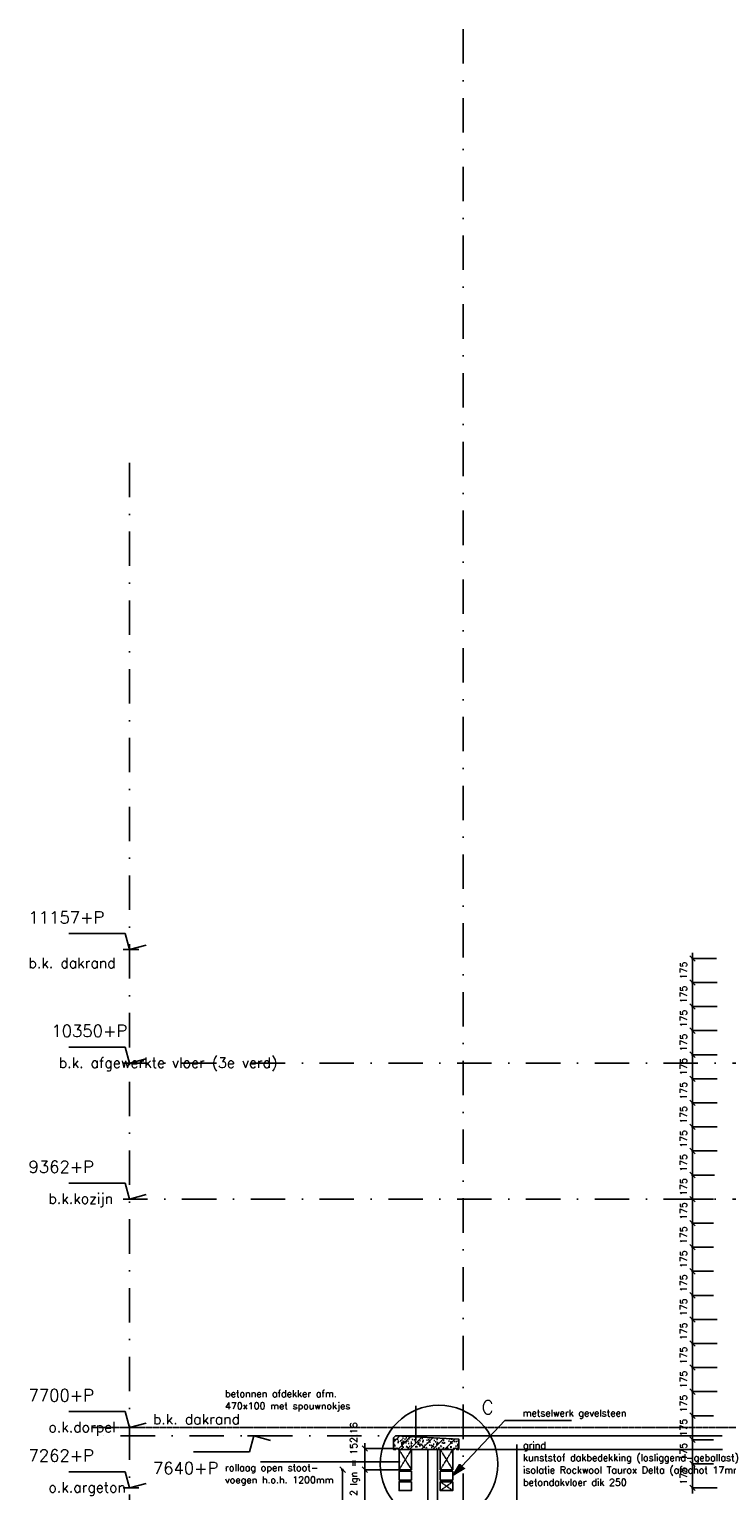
# Model space of a CAD drawing. Extents: x 0 to 297174, y -27731 to 163980.
# Tile 89 of 152: x 149586 to 154656, y 152586 to 163214. Entities that reach past the tile are written whole.
import ezdxf

# ---------------------------------------------------------------- set-up
doc = ezdxf.new("R2010")
doc.units = 0
doc.header["$LTSCALE"] = 5
doc.header["$MEASUREMENT"] = 0
doc.header["$PDMODE"] = 3
doc.header["$PDSIZE"] = 0.1
for name, pattern in [('DASHDOT', [1, 0.5, -0.25, 0, -0.25]), ('DD1', [2.66667, 1.66667, -0.5, 0, -0.5]), ('HIDDEN', [0.375, 0.25, -0.125]), ('HIDDEN2', [0.1875, 0.125, -0.0625])]:
    doc.linetypes.add(name, pattern=pattern)
doc.layers.get('0').update_dxf_attribs({"linetype": 'CONTINUOUS'})
doc.layers.get('DEFPOINTS').update_dxf_attribs({"linetype": 'CONTINUOUS'})
for name, color, linetype in [('_DETAILNUMMERS', 4, 'CONTINUOUS'), ('_DETAILNUMMERSTEKST', 4, 'CONTINUOUS'), ('A--A26--_F--3-', 9, 'CONTINUOUS'), ('A--L21D1_BUITENWAND', 1, 'CONTINUOUS'), ('A--L21D4_BUITENWAND', 4, 'CONTINUOUS'), ('A--L21DC1_BUITENWAND', 1, 'HIDDEN'), ('A--L26--_F--3-', 7, 'CONTINUOUS'), ('A--L28DC1_KONSTRUKTIES', 1, 'HIDDEN2'), ('A--M$1A-_F123-', 1, 'CONTINUOUS'), ('A--M01A1_MAATVOERING', 1, 'CONTINUOUS'), ('A--M01B1_HOOGTE_MAATV', 1, 'CONTINUOUS'), ('A--T$1A-_F123_20', 1, 'CONTINUOUS'), ('A--T01A-25_TEKST', 2, 'CONTINUOUS'), ('A--T01B2_HOOGTE_MAATV', 2, 'CONTINUOUS'), ('A--T01B3_HOOGTE_MAATV', 3, 'CONTINUOUS'), ('STRAMIEN', 8, 'DD1')]:
    doc.layers.add(name, color=color, linetype=linetype)
doc.styles.add('HIEMSTRA', font='romans.shx')
doc.styles.add('HOOGTEXT', font='ROMANS.shx', dxfattribs={"height": 2.5})
doc.dimstyles.get("Standard").update_dxf_attribs({"dimscale": 50, "dimtxt": 2.5, "dimasz": 2, "dimexe": 0.3, "dimexo": 0.3, "dimgap": 2, "dimtad": 1, "dimdec": 0, "dimzin": 0, "dimdsep": 46, "dimtxsty": 'HIEMSTRA', "dimblk1": 'OBLIQUE', "dimblk2": 'OBLIQUE', "dimsah": 1, "dimcen": 0.09, "dimdle": 0.3, "dimclrd": 1, "dimclre": 1, "dimclrt": 2, "dimadec": 0, "dimazin": 0, "dimtfac": 1, "dimtdec": 4, "dimtix": 1, "dimtmove": 2, "dimatfit": 3, "dimldrblk": 'OBLIQUE', "dimfxl": 0, "dimtvp": 625, "dimtolj": 1, "dimtzin": 0, "dimarcsym": 0})

# ---------------------------------------------------------------- blocks, each defined once
blk = doc.blocks.new('HOOGTEP')
at = {"layer": 'A--M01A1_MAATVOERING'}
for p, q in [((0, 0), (0.62, 2.33)), ((0.62, 2.33), (8.79, 2.33)), ((-2.41, 0.65), (0, 0))]:
    blk.add_line(p, q, dxfattribs=at)
at = {"layer": 'A--M01B1_HOOGTE_MAATV'}
blk.add_line((-1.38, 0), (0.91, 0), dxfattribs=at)
at = {"layer": 'A--T01B2_HOOGTE_MAATV', "style": 'HOOGTEXT', "flags": 4}
blk.add_attdef('TEKST', (1.84, -0.67), '', height=1.5, dxfattribs=at)
at = {"layer": 'A--T01B3_HOOGTE_MAATV', "style": 'HOOGTEXT', "flags": 4}
blk.add_attdef('HOOGTE', (1.67, 3.82), '', height=1.75, dxfattribs=at)
blk = doc.blocks.new('BETONAFDEKKER')
at = {"layer": 'A--A26--_F--3-'}
h = blk.add_hatch(dxfattribs=at)
h.set_pattern_fill('ALFABET', color=9, scale=10, style=0, pattern_type=2)
h.set_pattern_definition([(45, (-109882.7, -99503.284), (-42.426407, 42.426407), []), (50, (-109882.7, -99503.284), (71.726018, -6.275213), [7.5, -82.5]), (355, (-109882.7, -99503.284), (-13.875133, 75.219213), [6, -66]), (100.4514, (-109876.72, -99503.81), (57.850938, 68.943954), [6.37402, -70.11421]), (46.1842, (-109882.7, -99483.28), (106.724105, -16.5519), [11.25, -123.75]), (96.6356, (-109873.8, -99484.66), (93.46627, 97.41179), [9.56103, -105.1713]), (351.1842, (-109882.7, -99483.28), (93.466195, 97.41186), [9, -99]), (21, (-109872.7, -99488.284), (59.690705, -40.26189), [7.5, -82.5]), (326, (-109872.7, -99488.284), (24.331533, 72.515005), [6, -66]), (71.4514, (-109867.724, -99491.64), (84.022263, 32.25305), [6.37402, -70.11421]), (37.5, (-109882.698, -99503.284), (1.2159855, 33.2893854), [0, -65.2, 0, -67, 0, -66.25]), (7.5, (-109882.698, -99503.284), (26.306954, 39.441171), [0, -38.2, 0, -63.7, 0, -25.25]), (327.5, (-109904.998, -99503.284), (53.3822436, -2.255487), [0, -25, 0, -78, 0, -103.5]), (317.5, (-109915, -99503.284), (58.318617, 10.010498), [0, -32.5, 0, -51.8, 0, -73.5]), (317.5, (-109915, -99503.284), (58.318617, 10.010498), [0, -32.5, 0, -51.8, 0, -73.5])])
edge = h.paths.add_edge_path()
edge.add_line((430, 205), (430, 280))
edge.add_line((430, 280), (-30, 305))
edge.add_line((-30, 305), (-45, 290))
edge.add_line((-45, 290), (-45, 205))
edge.add_line((-45, 205), (-30, 205))
edge.add_arc((-20, 205), 10, 0, 180, ccw=False)
edge.add_line((-10, 205), (395, 205))
edge.add_arc((405, 205), 10, 0, 180, ccw=False)
edge.add_line((415, 205), (430, 205))
at = {"layer": 'A--L26--_F--3-', "color": 4, "linetype": 'Continuous'}
blk.add_lwpolyline([(430, 205), (430, 280), (-30, 305), (-45, 290), (-45, 205), (-30, 205, -1), (-10, 205), (395, 205, -1), (415, 205)], format="xyb", close=True, dxfattribs=at)
blk = doc.blocks.new('_OBLIQUE')
at = {"color": 0, "linetype": 'ByBlock'}
blk.add_line((-0.5, -0.5), (0.5, 0.5), dxfattribs=at)
blk = doc.blocks.new('*D889')
at = {"layer": 'A--M$1A-_F123-', "color": 1, "lineweight": -2, "ltscale": 10}
for p, q in [((154561, 152782), (154401, 152782)), ((154407, 152782), (154407, 152822)), ((154407, 152607), (154407, 152782)), ((154586, 152607), (154401, 152607)), ((154407, 152607), (154407, 152567))]:
    blk.add_line(p, q, dxfattribs=at)
at = {"layer": 'DEFPOINTS', "color": 0, "ltscale": 10}
for p in [(154407, 152782), (154567, 152782), (154592, 152607)]:
    blk.add_point(p, dxfattribs=at)
at = {"layer": 'A--M$1A-_F123-', "color": 1, "lineweight": -2, "ltscale": 10, "xscale": 40, "yscale": 40, "zscale": 40}
for p, rotation in [((154407, 152782), 270), ((154407, 152607), 90)]:
    blk.add_blockref('_OBLIQUE', p, dxfattribs=dict(at, rotation=rotation))
at = {"layer": 'A--M$1A-_F123-', "color": 2, "ltscale": 10, "insert": (154342, 152695), "char_height": 50, "attachment_point": 5, "rotation": 90, "style": 'HIEMSTRA'}
blk.add_mtext('\\A1;175', dxfattribs=at)
blk = doc.blocks.new('*D890')
at = {"layer": 'A--M$1A-_F123-', "color": 1, "lineweight": -2, "ltscale": 10}
for p, q in [((154561, 152957), (154401, 152957)), ((154407, 152957), (154407, 152997)), ((154407, 152782), (154407, 152957)), ((154561, 152782), (154401, 152782)), ((154407, 152782), (154407, 152742))]:
    blk.add_line(p, q, dxfattribs=at)
at = {"layer": 'DEFPOINTS', "color": 0, "ltscale": 10}
for p in [(154407, 152957), (154567, 152957), (154567, 152782)]:
    blk.add_point(p, dxfattribs=at)
at = {"layer": 'A--M$1A-_F123-', "color": 1, "lineweight": -2, "ltscale": 10, "xscale": 40, "yscale": 40, "zscale": 40}
for p, rotation in [((154407, 152957), 270), ((154407, 152782), 90)]:
    blk.add_blockref('_OBLIQUE', p, dxfattribs=dict(at, rotation=rotation))
at = {"layer": 'A--M$1A-_F123-', "color": 2, "ltscale": 10, "insert": (154342, 152870), "char_height": 50, "attachment_point": 5, "rotation": 90, "style": 'HIEMSTRA'}
blk.add_mtext('\\A1;175', dxfattribs=at)
blk = doc.blocks.new('*D891')
at = {"layer": 'A--M$1A-_F123-', "color": 1, "lineweight": -2, "ltscale": 10}
for p, q in [((154586, 153307), (154401, 153307)), ((154407, 153307), (154407, 153347)), ((154407, 153132), (154407, 153307)), ((154561, 153132), (154401, 153132)), ((154407, 153132), (154407, 153092))]:
    blk.add_line(p, q, dxfattribs=at)
at = {"layer": 'DEFPOINTS', "color": 0, "ltscale": 10}
for p in [(154407, 153307), (154592, 153307), (154567, 153132)]:
    blk.add_point(p, dxfattribs=at)
at = {"layer": 'A--M$1A-_F123-', "color": 1, "lineweight": -2, "ltscale": 10, "xscale": 40, "yscale": 40, "zscale": 40}
for p, rotation in [((154407, 153307), 270), ((154407, 153132), 90)]:
    blk.add_blockref('_OBLIQUE', p, dxfattribs=dict(at, rotation=rotation))
at = {"layer": 'A--M$1A-_F123-', "color": 2, "ltscale": 10, "insert": (154342, 153220), "char_height": 50, "attachment_point": 5, "rotation": 90, "style": 'HIEMSTRA'}
blk.add_mtext('\\A1;175', dxfattribs=at)
blk = doc.blocks.new('*D892')
at = {"layer": 'A--M$1A-_F123-', "color": 1, "lineweight": -2, "ltscale": 10}
for p, q in [((154586, 153482), (154401, 153482)), ((154407, 153482), (154407, 153522)), ((154407, 153307), (154407, 153482)), ((154586, 153307), (154401, 153307)), ((154407, 153307), (154407, 153267))]:
    blk.add_line(p, q, dxfattribs=at)
at = {"layer": 'DEFPOINTS', "color": 0, "ltscale": 10}
for p in [(154407, 153482), (154592, 153482), (154592, 153307)]:
    blk.add_point(p, dxfattribs=at)
at = {"layer": 'A--M$1A-_F123-', "color": 1, "lineweight": -2, "ltscale": 10, "xscale": 40, "yscale": 40, "zscale": 40}
for p, rotation in [((154407, 153482), 270), ((154407, 153307), 90)]:
    blk.add_blockref('_OBLIQUE', p, dxfattribs=dict(at, rotation=rotation))
at = {"layer": 'A--M$1A-_F123-', "color": 2, "ltscale": 10, "insert": (154342, 153395), "char_height": 50, "attachment_point": 5, "rotation": 90, "style": 'HIEMSTRA'}
blk.add_mtext('\\A1;175', dxfattribs=at)
blk = doc.blocks.new('*D893')
at = {"layer": 'A--M$1A-_F123-', "color": 1, "lineweight": -2, "ltscale": 10}
for p, q in [((154407, 153657), (154407, 153697)), ((154586, 153657), (154401, 153657)), ((154407, 153482), (154407, 153657)), ((154586, 153482), (154401, 153482)), ((154407, 153482), (154407, 153442))]:
    blk.add_line(p, q, dxfattribs=at)
at = {"layer": 'DEFPOINTS', "color": 0, "ltscale": 10}
for p in [(154407, 153657), (154592, 153657), (154592, 153482)]:
    blk.add_point(p, dxfattribs=at)
at = {"layer": 'A--M$1A-_F123-', "color": 1, "lineweight": -2, "ltscale": 10, "xscale": 40, "yscale": 40, "zscale": 40}
for p, rotation in [((154407, 153657), 270), ((154407, 153482), 90)]:
    blk.add_blockref('_OBLIQUE', p, dxfattribs=dict(at, rotation=rotation))
at = {"layer": 'A--M$1A-_F123-', "color": 2, "ltscale": 10, "insert": (154342, 153570), "char_height": 50, "attachment_point": 5, "rotation": 90, "style": 'HIEMSTRA'}
blk.add_mtext('\\A1;175', dxfattribs=at)
blk = doc.blocks.new('*D894')
at = {"layer": 'A--M$1A-_F123-', "color": 1, "lineweight": -2, "ltscale": 10}
for p, q in [((154586, 153832), (154401, 153832)), ((154407, 153832), (154407, 153872)), ((154407, 153657), (154407, 153832)), ((154586, 153657), (154401, 153657)), ((154407, 153657), (154407, 153617))]:
    blk.add_line(p, q, dxfattribs=at)
at = {"layer": 'DEFPOINTS', "color": 0, "ltscale": 10}
for p in [(154407, 153832), (154592, 153832), (154592, 153657)]:
    blk.add_point(p, dxfattribs=at)
at = {"layer": 'A--M$1A-_F123-', "color": 1, "lineweight": -2, "ltscale": 10, "xscale": 40, "yscale": 40, "zscale": 40}
for p, rotation in [((154407, 153832), 270), ((154407, 153657), 90)]:
    blk.add_blockref('_OBLIQUE', p, dxfattribs=dict(at, rotation=rotation))
at = {"layer": 'A--M$1A-_F123-', "color": 2, "ltscale": 10, "insert": (154342, 153745), "char_height": 50, "attachment_point": 5, "rotation": 90, "style": 'HIEMSTRA'}
blk.add_mtext('\\A1;175', dxfattribs=at)
blk = doc.blocks.new('*D895')
at = {"layer": 'A--M$1A-_F123-', "color": 1, "lineweight": -2, "ltscale": 10}
for p, q in [((154561, 154007), (154401, 154007)), ((154407, 154007), (154407, 154047)), ((154407, 153832), (154407, 154007)), ((154561, 153832), (154401, 153832)), ((154407, 153832), (154407, 153792))]:
    blk.add_line(p, q, dxfattribs=at)
at = {"layer": 'DEFPOINTS', "color": 0, "ltscale": 10}
for p in [(154407, 154007), (154567, 154007), (154567, 153832)]:
    blk.add_point(p, dxfattribs=at)
at = {"layer": 'A--M$1A-_F123-', "color": 1, "lineweight": -2, "ltscale": 10, "xscale": 40, "yscale": 40, "zscale": 40}
for p, rotation in [((154407, 154007), 270), ((154407, 153832), 90)]:
    blk.add_blockref('_OBLIQUE', p, dxfattribs=dict(at, rotation=rotation))
at = {"layer": 'A--M$1A-_F123-', "color": 2, "ltscale": 10, "insert": (154342, 153920), "char_height": 50, "attachment_point": 5, "rotation": 90, "style": 'HIEMSTRA'}
blk.add_mtext('\\A1;175', dxfattribs=at)
blk = doc.blocks.new('*D896')
at = {"layer": 'A--M$1A-_F123-', "color": 1, "lineweight": -2, "ltscale": 10}
for p, q in [((154407, 154182), (154407, 154222)), ((154561, 154182), (154401, 154182)), ((154407, 154007), (154407, 154182)), ((154561, 154007), (154401, 154007)), ((154407, 154007), (154407, 153967))]:
    blk.add_line(p, q, dxfattribs=at)
at = {"layer": 'DEFPOINTS', "color": 0, "ltscale": 10}
for p in [(154407, 154182), (154567, 154182), (154567, 154007)]:
    blk.add_point(p, dxfattribs=at)
at = {"layer": 'A--M$1A-_F123-', "color": 1, "lineweight": -2, "ltscale": 10, "xscale": 40, "yscale": 40, "zscale": 40}
for p, rotation in [((154407, 154182), 270), ((154407, 154007), 90)]:
    blk.add_blockref('_OBLIQUE', p, dxfattribs=dict(at, rotation=rotation))
at = {"layer": 'A--M$1A-_F123-', "color": 2, "ltscale": 10, "insert": (154342, 154095), "char_height": 50, "attachment_point": 5, "rotation": 90, "style": 'HIEMSTRA'}
blk.add_mtext('\\A1;175', dxfattribs=at)
blk = doc.blocks.new('*D897')
at = {"layer": 'A--M$1A-_F123-', "color": 1, "lineweight": -2, "ltscale": 10}
for p, q in [((154561, 154357), (154401, 154357)), ((154407, 154357), (154407, 154397)), ((154407, 154182), (154407, 154357)), ((154507, 154182), (154401, 154182)), ((154407, 154182), (154407, 154142))]:
    blk.add_line(p, q, dxfattribs=at)
at = {"layer": 'DEFPOINTS', "color": 0, "ltscale": 10}
for p in [(154407, 154357), (154567, 154357), (154513, 154182)]:
    blk.add_point(p, dxfattribs=at)
at = {"layer": 'A--M$1A-_F123-', "color": 1, "lineweight": -2, "ltscale": 10, "xscale": 40, "yscale": 40, "zscale": 40}
for p, rotation in [((154407, 154357), 270), ((154407, 154182), 90)]:
    blk.add_blockref('_OBLIQUE', p, dxfattribs=dict(at, rotation=rotation))
at = {"layer": 'A--M$1A-_F123-', "color": 2, "ltscale": 10, "insert": (154342, 154270), "char_height": 50, "attachment_point": 5, "rotation": 90, "style": 'HIEMSTRA'}
blk.add_mtext('\\A1;175', dxfattribs=at)
blk = doc.blocks.new('*D898')
at = {"layer": 'A--M$1A-_F123-', "color": 1, "lineweight": -2, "ltscale": 10}
for p, q in [((154407, 154532), (154407, 154572)), ((154561, 154532), (154401, 154532)), ((154407, 154357), (154407, 154532)), ((154561, 154357), (154401, 154357)), ((154407, 154357), (154407, 154317))]:
    blk.add_line(p, q, dxfattribs=at)
at = {"layer": 'DEFPOINTS', "color": 0, "ltscale": 10}
for p in [(154407, 154532), (154567, 154532), (154567, 154357)]:
    blk.add_point(p, dxfattribs=at)
at = {"layer": 'A--M$1A-_F123-', "color": 1, "lineweight": -2, "ltscale": 10, "xscale": 40, "yscale": 40, "zscale": 40}
for p, rotation in [((154407, 154532), 270), ((154407, 154357), 90)]:
    blk.add_blockref('_OBLIQUE', p, dxfattribs=dict(at, rotation=rotation))
at = {"layer": 'A--M$1A-_F123-', "color": 2, "ltscale": 10, "insert": (154342, 154445), "char_height": 50, "attachment_point": 5, "rotation": 90, "style": 'HIEMSTRA'}
blk.add_mtext('\\A1;175', dxfattribs=at)
blk = doc.blocks.new('*D899')
at = {"layer": 'A--M$1A-_F123-', "color": 1, "lineweight": -2, "ltscale": 10}
for p, q in [((154561, 154707), (154401, 154707)), ((154407, 154707), (154407, 154747)), ((154407, 154532), (154407, 154707)), ((154561, 154532), (154401, 154532)), ((154407, 154532), (154407, 154492))]:
    blk.add_line(p, q, dxfattribs=at)
at = {"layer": 'DEFPOINTS', "color": 0, "ltscale": 10}
for p in [(154407, 154707), (154567, 154707), (154567, 154532)]:
    blk.add_point(p, dxfattribs=at)
at = {"layer": 'A--M$1A-_F123-', "color": 1, "lineweight": -2, "ltscale": 10, "xscale": 40, "yscale": 40, "zscale": 40}
for p, rotation in [((154407, 154707), 270), ((154407, 154532), 90)]:
    blk.add_blockref('_OBLIQUE', p, dxfattribs=dict(at, rotation=rotation))
at = {"layer": 'A--M$1A-_F123-', "color": 2, "ltscale": 10, "insert": (154342, 154620), "char_height": 50, "attachment_point": 5, "rotation": 90, "style": 'HIEMSTRA'}
blk.add_mtext('\\A1;175', dxfattribs=at)
blk = doc.blocks.new('*D900')
at = {"layer": 'A--M$1A-_F123-', "color": 1, "lineweight": -2, "ltscale": 10}
for p, q in [((154568, 154882), (154401, 154882)), ((154407, 154882), (154407, 154922)), ((154407, 154707), (154407, 154882)), ((154561, 154707), (154401, 154707)), ((154407, 154707), (154407, 154667))]:
    blk.add_line(p, q, dxfattribs=at)
at = {"layer": 'DEFPOINTS', "color": 0, "ltscale": 10}
for p in [(154407, 154882), (154574, 154882), (154567, 154707)]:
    blk.add_point(p, dxfattribs=at)
at = {"layer": 'A--M$1A-_F123-', "color": 1, "lineweight": -2, "ltscale": 10, "xscale": 40, "yscale": 40, "zscale": 40}
for p, rotation in [((154407, 154882), 270), ((154407, 154707), 90)]:
    blk.add_blockref('_OBLIQUE', p, dxfattribs=dict(at, rotation=rotation))
at = {"layer": 'A--M$1A-_F123-', "color": 2, "ltscale": 10, "insert": (154342, 154795), "char_height": 50, "attachment_point": 5, "rotation": 90, "style": 'HIEMSTRA'}
blk.add_mtext('\\A1;175', dxfattribs=at)
blk = doc.blocks.new('*D901')
at = {"layer": 'A--M$1A-_F123-', "color": 1, "lineweight": -2, "ltscale": 10}
for p, q in [((154407, 155057), (154407, 155097)), ((154586, 155057), (154401, 155057)), ((154407, 154882), (154407, 155057)), ((154568, 154882), (154401, 154882)), ((154407, 154882), (154407, 154842))]:
    blk.add_line(p, q, dxfattribs=at)
at = {"layer": 'DEFPOINTS', "color": 0, "ltscale": 10}
for p in [(154407, 155057), (154592, 155057), (154574, 154882)]:
    blk.add_point(p, dxfattribs=at)
at = {"layer": 'A--M$1A-_F123-', "color": 1, "lineweight": -2, "ltscale": 10, "xscale": 40, "yscale": 40, "zscale": 40}
for p, rotation in [((154407, 155057), 270), ((154407, 154882), 90)]:
    blk.add_blockref('_OBLIQUE', p, dxfattribs=dict(at, rotation=rotation))
at = {"layer": 'A--M$1A-_F123-', "color": 2, "ltscale": 10, "insert": (154342, 154970), "char_height": 50, "attachment_point": 5, "rotation": 90, "style": 'HIEMSTRA'}
blk.add_mtext('\\A1;175', dxfattribs=at)
blk = doc.blocks.new('*D902')
at = {"layer": 'A--M$1A-_F123-', "color": 1, "lineweight": -2, "ltscale": 10}
for p, q in [((154586, 155232), (154401, 155232)), ((154407, 155232), (154407, 155272)), ((154407, 155057), (154407, 155232)), ((154586, 155057), (154401, 155057)), ((154407, 155057), (154407, 155017))]:
    blk.add_line(p, q, dxfattribs=at)
at = {"layer": 'DEFPOINTS', "color": 0, "ltscale": 10}
for p in [(154407, 155232), (154592, 155232), (154592, 155057)]:
    blk.add_point(p, dxfattribs=at)
at = {"layer": 'A--M$1A-_F123-', "color": 1, "lineweight": -2, "ltscale": 10, "xscale": 40, "yscale": 40, "zscale": 40}
for p, rotation in [((154407, 155232), 270), ((154407, 155057), 90)]:
    blk.add_blockref('_OBLIQUE', p, dxfattribs=dict(at, rotation=rotation))
at = {"layer": 'A--M$1A-_F123-', "color": 2, "ltscale": 10, "insert": (154342, 155145), "char_height": 50, "attachment_point": 5, "rotation": 90, "style": 'HIEMSTRA'}
blk.add_mtext('\\A1;175', dxfattribs=at)
blk = doc.blocks.new('*D903')
at = {"layer": 'A--M$1A-_F123-', "color": 1, "lineweight": -2, "ltscale": 10}
for p, q in [((154586, 155407), (154401, 155407)), ((154407, 155407), (154407, 155447)), ((154407, 155232), (154407, 155407)), ((154586, 155232), (154401, 155232)), ((154407, 155232), (154407, 155192))]:
    blk.add_line(p, q, dxfattribs=at)
at = {"layer": 'DEFPOINTS', "color": 0, "ltscale": 10}
for p in [(154407, 155407), (154592, 155407), (154592, 155232)]:
    blk.add_point(p, dxfattribs=at)
at = {"layer": 'A--M$1A-_F123-', "color": 1, "lineweight": -2, "ltscale": 10, "xscale": 40, "yscale": 40, "zscale": 40}
for p, rotation in [((154407, 155407), 270), ((154407, 155232), 90)]:
    blk.add_blockref('_OBLIQUE', p, dxfattribs=dict(at, rotation=rotation))
at = {"layer": 'A--M$1A-_F123-', "color": 2, "ltscale": 10, "insert": (154342, 155320), "char_height": 50, "attachment_point": 5, "rotation": 90, "style": 'HIEMSTRA'}
blk.add_mtext('\\A1;175', dxfattribs=at)
blk = doc.blocks.new('*D904')
at = {"layer": 'A--M$1A-_F123-', "color": 1, "lineweight": -2, "ltscale": 10}
for p, q in [((154407, 155582), (154407, 155622)), ((154586, 155582), (154401, 155582)), ((154407, 155407), (154407, 155582)), ((154586, 155407), (154401, 155407)), ((154407, 155407), (154407, 155367))]:
    blk.add_line(p, q, dxfattribs=at)
at = {"layer": 'DEFPOINTS', "color": 0, "ltscale": 10}
for p in [(154407, 155582), (154592, 155582), (154592, 155407)]:
    blk.add_point(p, dxfattribs=at)
at = {"layer": 'A--M$1A-_F123-', "color": 1, "lineweight": -2, "ltscale": 10, "xscale": 40, "yscale": 40, "zscale": 40}
for p, rotation in [((154407, 155582), 270), ((154407, 155407), 90)]:
    blk.add_blockref('_OBLIQUE', p, dxfattribs=dict(at, rotation=rotation))
at = {"layer": 'A--M$1A-_F123-', "color": 2, "ltscale": 10, "insert": (154342, 155495), "char_height": 50, "attachment_point": 5, "rotation": 90, "style": 'HIEMSTRA'}
blk.add_mtext('\\A1;175', dxfattribs=at)
blk = doc.blocks.new('*D905')
at = {"layer": 'A--M$1A-_F123-', "color": 1, "lineweight": -2, "ltscale": 10}
for p, q in [((154586, 155757), (154401, 155757)), ((154407, 155757), (154407, 155797)), ((154407, 155582), (154407, 155757)), ((154586, 155582), (154401, 155582)), ((154407, 155582), (154407, 155542))]:
    blk.add_line(p, q, dxfattribs=at)
at = {"layer": 'DEFPOINTS', "color": 0, "ltscale": 10}
for p in [(154407, 155757), (154592, 155757), (154592, 155582)]:
    blk.add_point(p, dxfattribs=at)
at = {"layer": 'A--M$1A-_F123-', "color": 1, "lineweight": -2, "ltscale": 10, "xscale": 40, "yscale": 40, "zscale": 40}
for p, rotation in [((154407, 155757), 270), ((154407, 155582), 90)]:
    blk.add_blockref('_OBLIQUE', p, dxfattribs=dict(at, rotation=rotation))
at = {"layer": 'A--M$1A-_F123-', "color": 2, "ltscale": 10, "insert": (154342, 155670), "char_height": 50, "attachment_point": 5, "rotation": 90, "style": 'HIEMSTRA'}
blk.add_mtext('\\A1;175', dxfattribs=at)
blk = doc.blocks.new('*D906')
at = {"layer": 'A--M$1A-_F123-', "color": 1, "lineweight": -2, "ltscale": 10}
for p, q in [((154586, 155932), (154401, 155932)), ((154407, 155932), (154407, 155972)), ((154407, 155757), (154407, 155932)), ((154586, 155757), (154401, 155757)), ((154407, 155757), (154407, 155717))]:
    blk.add_line(p, q, dxfattribs=at)
at = {"layer": 'DEFPOINTS', "color": 0, "ltscale": 10}
for p in [(154407, 155932), (154592, 155932), (154592, 155757)]:
    blk.add_point(p, dxfattribs=at)
at = {"layer": 'A--M$1A-_F123-', "color": 1, "lineweight": -2, "ltscale": 10, "xscale": 40, "yscale": 40, "zscale": 40}
for p, rotation in [((154407, 155932), 270), ((154407, 155757), 90)]:
    blk.add_blockref('_OBLIQUE', p, dxfattribs=dict(at, rotation=rotation))
at = {"layer": 'A--M$1A-_F123-', "color": 2, "ltscale": 10, "insert": (154342, 155845), "char_height": 50, "attachment_point": 5, "rotation": 90, "style": 'HIEMSTRA'}
blk.add_mtext('\\A1;175', dxfattribs=at)
blk = doc.blocks.new('*D907')
at = {"layer": 'A--M$1A-_F123-', "color": 1, "lineweight": -2, "ltscale": 10}
for p, q in [((154407, 153132), (154407, 153172)), ((154561, 153132), (154401, 153132)), ((154407, 152957), (154407, 153132)), ((154561, 152957), (154401, 152957)), ((154407, 152957), (154407, 152917))]:
    blk.add_line(p, q, dxfattribs=at)
at = {"layer": 'DEFPOINTS', "color": 0, "ltscale": 10}
for p in [(154407, 153132), (154567, 153132), (154567, 152957)]:
    blk.add_point(p, dxfattribs=at)
at = {"layer": 'A--M$1A-_F123-', "color": 1, "lineweight": -2, "ltscale": 10, "xscale": 40, "yscale": 40, "zscale": 40}
for p, rotation in [((154407, 153132), 270), ((154407, 152957), 90)]:
    blk.add_blockref('_OBLIQUE', p, dxfattribs=dict(at, rotation=rotation))
at = {"layer": 'A--M$1A-_F123-', "color": 2, "ltscale": 10, "insert": (154342, 153045), "char_height": 50, "attachment_point": 5, "rotation": 90, "style": 'HIEMSTRA'}
blk.add_mtext('\\A1;175', dxfattribs=at)
blk = doc.blocks.new('*D908')
at = {"layer": 'A--M$1A-_F123-', "color": 1, "lineweight": -2, "ltscale": 10}
for p, q in [((154586, 156282), (154401, 156282)), ((154407, 156282), (154407, 156322)), ((154407, 156107), (154407, 156282)), ((154586, 156107), (154401, 156107)), ((154407, 156107), (154407, 156067))]:
    blk.add_line(p, q, dxfattribs=at)
at = {"layer": 'DEFPOINTS', "color": 0, "ltscale": 10}
for p in [(154407, 156282), (154592, 156282), (154592, 156107)]:
    blk.add_point(p, dxfattribs=at)
at = {"layer": 'A--M$1A-_F123-', "color": 1, "lineweight": -2, "ltscale": 10, "xscale": 40, "yscale": 40, "zscale": 40}
for p, rotation in [((154407, 156282), 270), ((154407, 156107), 90)]:
    blk.add_blockref('_OBLIQUE', p, dxfattribs=dict(at, rotation=rotation))
at = {"layer": 'A--M$1A-_F123-', "color": 2, "ltscale": 10, "insert": (154342, 156195), "char_height": 50, "attachment_point": 5, "rotation": 90, "style": 'HIEMSTRA'}
blk.add_mtext('\\A1;175', dxfattribs=at)
blk = doc.blocks.new('*D909')
at = {"layer": 'A--M$1A-_F123-', "color": 1, "lineweight": -2, "ltscale": 10}
for p, q in [((154407, 156107), (154407, 156147)), ((154586, 156107), (154401, 156107)), ((154407, 155932), (154407, 156107)), ((154586, 155932), (154401, 155932)), ((154407, 155932), (154407, 155892))]:
    blk.add_line(p, q, dxfattribs=at)
at = {"layer": 'DEFPOINTS', "color": 0, "ltscale": 10}
for p in [(154407, 156107), (154592, 156107), (154592, 155932)]:
    blk.add_point(p, dxfattribs=at)
at = {"layer": 'A--M$1A-_F123-', "color": 1, "lineweight": -2, "ltscale": 10, "xscale": 40, "yscale": 40, "zscale": 40}
for p, rotation in [((154407, 156107), 270), ((154407, 155932), 90)]:
    blk.add_blockref('_OBLIQUE', p, dxfattribs=dict(at, rotation=rotation))
at = {"layer": 'A--M$1A-_F123-', "color": 2, "ltscale": 10, "insert": (154342, 156020), "char_height": 50, "attachment_point": 5, "rotation": 90, "style": 'HIEMSTRA'}
blk.add_mtext('\\A1;175', dxfattribs=at)
blk = doc.blocks.new('*D910')
at = {"layer": 'A--M$1A-_F123-', "color": 1, "lineweight": -2, "ltscale": 10}
for p, q in [((154583, 156457), (154401, 156457)), ((154407, 156457), (154407, 156497)), ((154407, 156282), (154407, 156457)), ((154586, 156282), (154401, 156282)), ((154407, 156282), (154407, 156242))]:
    blk.add_line(p, q, dxfattribs=at)
at = {"layer": 'DEFPOINTS', "color": 0, "ltscale": 10}
for p in [(154407, 156457), (154589, 156457), (154592, 156282)]:
    blk.add_point(p, dxfattribs=at)
at = {"layer": 'A--M$1A-_F123-', "color": 1, "lineweight": -2, "ltscale": 10, "xscale": 40, "yscale": 40, "zscale": 40}
for p, rotation in [((154407, 156457), 270), ((154407, 156282), 90)]:
    blk.add_blockref('_OBLIQUE', p, dxfattribs=dict(at, rotation=rotation))
at = {"layer": 'A--M$1A-_F123-', "color": 2, "ltscale": 10, "insert": (154342, 156370), "char_height": 50, "attachment_point": 5, "rotation": 90, "style": 'HIEMSTRA'}
blk.add_mtext('\\A1;175', dxfattribs=at)
blk = doc.blocks.new('*D751')
at = {"layer": 'A--M$1A-_F123-', "color": 1, "lineweight": -2, "ltscale": 10}
for p, q in [((152273, 152739), (152020, 152739)), ((152026, 151201), (152026, 152745)), ((152273, 151207), (152020, 151207))]:
    blk.add_line(p, q, dxfattribs=at)
at = {"layer": 'DEFPOINTS', "color": 0, "ltscale": 10}
for p in [(152026, 152739), (152279, 152739), (152279, 151207)]:
    blk.add_point(p, dxfattribs=at)
at = {"layer": 'A--M$1A-_F123-', "color": 1, "lineweight": -2, "ltscale": 10, "xscale": 40, "yscale": 40, "zscale": 40}
for p, rotation in [((152026, 152739), 90), ((152026, 151207), 270)]:
    blk.add_blockref('_OBLIQUE', p, dxfattribs=dict(at, rotation=rotation))
at = {"layer": 'A--M$1A-_F123-', "color": 2, "ltscale": 10, "insert": (151953, 151973), "char_height": 50, "attachment_point": 5, "rotation": 90, "style": 'HIEMSTRA'}
blk.add_mtext('\\A1;20 lgn = 1521.6', dxfattribs=at)
blk = doc.blocks.new('*D762')
at = {"layer": 'A--M$1A-_F123-', "color": 1, "linetype": 'Continuous', "lineweight": -2, "ltscale": 10}
for p, q in [((151854, 152739), (151870, 152739)), ((151864, 148689), (151864, 152745)), ((151854, 148695), (151870, 148695))]:
    blk.add_line(p, q, dxfattribs=at)
at = {"layer": 'DEFPOINTS', "color": 0, "linetype": 'Continuous', "ltscale": 10}
for p in [(151848, 152739), (151864, 152739), (151848, 148695)]:
    blk.add_point(p, dxfattribs=at)
at = {"layer": 'A--M$1A-_F123-', "color": 1, "linetype": 'Continuous', "lineweight": -2, "ltscale": 10, "xscale": 40, "yscale": 40, "zscale": 40}
for p, rotation in [((151864, 152739), 90), ((151864, 148695), 270)]:
    blk.add_blockref('_OBLIQUE', p, dxfattribs=dict(at, rotation=rotation))
at = {"layer": 'A--M$1A-_F123-', "color": 3, "linetype": 'Continuous', "ltscale": 10, "insert": (151791, 150717), "char_height": 50, "attachment_point": 5, "rotation": 90, "style": 'HIEMSTRA'}
blk.add_mtext('\\A1;lagenmaat=76.08 mm', dxfattribs=at)
blk = doc.blocks.new('*D684')
at = {"layer": 'A--M$1A-_F123-', "color": 1, "lineweight": -2, "ltscale": 10}
for p, q in [((152268, 152893), (152020, 152893)), ((152026, 152893), (152026, 152933)), ((152026, 152739), (152026, 152893)), ((152273, 152739), (152020, 152739)), ((152026, 152739), (152026, 152699))]:
    blk.add_line(p, q, dxfattribs=at)
at = {"layer": 'DEFPOINTS', "color": 0, "ltscale": 10}
for p in [(152026, 152893), (152274, 152893), (152279, 152739)]:
    blk.add_point(p, dxfattribs=at)
at = {"layer": 'A--M$1A-_F123-', "color": 1, "lineweight": -2, "ltscale": 10, "xscale": 40, "yscale": 40, "zscale": 40}
for p, rotation in [((152026, 152893), 270), ((152026, 152739), 90)]:
    blk.add_blockref('_OBLIQUE', p, dxfattribs=dict(at, rotation=rotation))
at = {"layer": 'A--M$1A-_F123-', "color": 2, "ltscale": 10, "insert": (151953, 152816), "char_height": 50, "attachment_point": 5, "rotation": 90, "style": 'HIEMSTRA'}
blk.add_mtext('\\A1;2 lgn = 152.16', dxfattribs=at)

msp = doc.modelspace()

# ---------------------------------------------------------------- hatches: boundary and pattern name
at = {"layer": 'A--T01A-25_TEKST', "extrusion": (2.16262e-06, 9.57491e-07, 1)}
h = msp.add_hatch(dxfattribs=at)
h.set_pattern_fill('ANSI31', color=256, angle=45.23811, style=0)
h.set_pattern_definition([(90.238108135, (112913.8281, -22771.80844), (-0.1249989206, -0.00051946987), [])])
h.paths.add_polyline_path([(152748.9, 152746.6), (152664.2, 152695.3), (152714.8, 152780.4)])

# ---------------------------------------------------------------- linework, layer by layer
at = {"layer": '_DETAILNUMMERS'}
msp.add_circle((152564.3, 152780.4), 427.3, dxfattribs=at)
at = {"layer": 'A--L21D1_BUITENWAND'}
for p, q in [((152299.2, 152985.2), (154622.6, 152985.2)), ((152718.5, 152885.2), (154626, 152885.2))]:
    msp.add_line(p, q, dxfattribs=at)
at = {"layer": 'A--L21D4_BUITENWAND', "elevation": 0}
for points in [[(152364.3, 152885.2), (152274.3, 152885.2), (152274.3, 152739.3), (152364.3, 152739.3)], [(152664.2, 152885.2), (152574.2, 152885.2), (152574.2, 152739.3), (152664.2, 152739.3)], [(152364.3, 152727.4), (152274.3, 152727.4), (152274.3, 152663.3), (152364.3, 152663.3)], [(152364.3, 152651.3), (152274.3, 152651.3), (152274.3, 152587.2), (152364.3, 152587.2)], [(152664.2, 152727.4), (152574.2, 152727.4), (152574.2, 152663.3), (152664.2, 152663.3)]]:
    msp.add_lwpolyline(points, close=True, dxfattribs=at)
at = {"layer": 'A--L21D4_BUITENWAND'}
msp.add_lwpolyline([(152664.2, 152651.3), (152574.2, 152651.3), (152574.2, 152587.2), (152664.2, 152587.2)], close=True, dxfattribs=at)
at = {"layer": 'A--L21DC1_BUITENWAND'}
for points in [[(152274.3, 152739.3), (152364.3, 152885.2), (152274.3, 152885.2), (152364.3, 152739.3)], [(152574.2, 152587.2), (152664.2, 152651.3), (152574.2, 152651.3), (152664.2, 152587.2)]]:
    msp.add_lwpolyline(points, close=True, dxfattribs=at)
at = {"layer": 'A--L21DC1_BUITENWAND', "elevation": 0}
msp.add_lwpolyline([(152574.2, 152739.3), (152664.2, 152885.2), (152574.2, 152885.2), (152664.2, 152739.3)], close=True, dxfattribs=at)
at = {"layer": 'A--L28DC1_KONSTRUKTIES'}
msp.add_lwpolyline([(152484.2, 151523.2), (152484.2, 152885.2), (152484.2, 152885.2), (152484.2, 152885.2), (152554.2, 152885.2), (152554.2, 144846.7)], dxfattribs=at)
at = {"layer": 'A--T$1A-_F123_20', "const_width": 4.75}
for points in [[(152399.2, 152955.1, -1), (152393.9, 152955.1, -1)], [(152281.9, 152796.6, -1), (152276.6, 152796.6, -1)]]:
    msp.add_lwpolyline(points, format="xyb", close=True, dxfattribs=at)
at = {"layer": 'A--T01A-25_TEKST'}
for p, q in [((152396.5, 153203.5), (152396.5, 152955.1)), ((153043.4, 153096.5), (152729.6, 152765.7, 0)), ((153526.9, 153096.5), (153043.4, 153096.5)), ((153130.6, 151395.2), (153130.6, 152921.7)), ((151265.8, 152796.6), (152279.2, 152796.6))]:
    msp.add_line(p, q, dxfattribs=at)
at = {"layer": 'STRAMIEN', "linetype": 'DASHDOT', "ltscale": 100}
for p, q in [((152739.3, 163214.3), (152739.3, 143071.5)), ((150314.3, 160061.2), (150314.3, 143024.4)), ((160948.3, 155695.2), (150314.3, 155695.2)), ((160948.3, 154707.2), (150314.3, 154707.2)), ((152500.8, 152985.2), (150032, 152985.2))]:
    msp.add_line(p, q, dxfattribs=at)
at = {"layer": 'STRAMIEN', "linetype": 'DASHDOT'}
msp.add_line((160948.3, 153045.2), (150040.5, 153045.2), dxfattribs=at)

# ---------------------------------------------------------------- block references
ref = msp.add_blockref('HOOGTEP', (150314.3, 156521.1), dxfattribs=dict(xscale=-50, yscale=50, zscale=50))
ref.add_attrib('TEKST', 'b.k. dakrand', (149580.6, 156387), dxfattribs={"layer": 'A--T01B2_HOOGTE_MAATV', "height": 75, "style": 'HOOGTEXT', "flags": 4})
ref.add_attrib('HOOGTE', '11157+P', (149580.6, 156712), dxfattribs={"layer": 'A--T01B3_HOOGTE_MAATV', "height": 87.5, "style": 'HOOGTEXT', "flags": 4})
ref = msp.add_blockref('HOOGTEP', (150314.3, 155695.2), dxfattribs=dict(xscale=-50, yscale=50, zscale=50))
ref.add_attrib('TEKST', 'b.k. afgewerkte vloer (3e verd)', (149800.8, 155661.6), dxfattribs={"layer": 'A--T01B2_HOOGTE_MAATV', "height": 75, "style": 'HOOGTEXT', "flags": 4})
ref.add_attrib('HOOGTE', '10350+P', (149747.3, 155886.1), dxfattribs={"layer": 'A--T01B3_HOOGTE_MAATV', "height": 87.5, "style": 'HOOGTEXT', "flags": 4})
ref = msp.add_blockref('HOOGTEP', (150314.3, 154707.2), dxfattribs=dict(xscale=-50, yscale=50, zscale=50))
ref.add_attrib('TEKST', 'b.k.kozijn', (149725.8, 154673.6), dxfattribs={"layer": 'A--T01B2_HOOGTE_MAATV', "height": 75, "style": 'HOOGTEXT', "flags": 4})
ref.add_attrib('HOOGTE', '9362+P', (149580.6, 154898.1), dxfattribs={"layer": 'A--T01B3_HOOGTE_MAATV', "height": 87.5, "style": 'HOOGTEXT', "flags": 4})
ref = msp.add_blockref('HOOGTEP', (150314.3, 153045.2), dxfattribs=dict(xscale=-50, yscale=50, zscale=50))
ref.add_attrib('TEKST', 'o.k.dorpel', (149725.8, 153011.6), dxfattribs={"layer": 'A--T01B2_HOOGTE_MAATV', "height": 75, "style": 'HOOGTEXT', "flags": 4})
ref.add_attrib('HOOGTE', '7700+P', (149580.6, 153236.1), dxfattribs={"layer": 'A--T01B3_HOOGTE_MAATV', "height": 87.5, "style": 'HOOGTEXT', "flags": 4})
ref = msp.add_blockref('HOOGTEP', (151218.6, 152985.2), dxfattribs=dict(xscale=50, yscale=50, zscale=50, rotation=180))
ref.add_attrib('TEKST', 'b.k. dakrand', (150485, 153069.2), dxfattribs={"layer": 'A--T01B2_HOOGTE_MAATV', "height": 75, "style": 'HOOGTEXT', "flags": 4})
ref.add_attrib('HOOGTE', '7640+P', (150485, 152706.7), dxfattribs={"layer": 'A--T01B3_HOOGTE_MAATV', "height": 87.5, "style": 'HOOGTEXT', "flags": 4})
msp.add_blockref('BETONAFDEKKER', (152279.2, 152680.5))
ref = msp.add_blockref('HOOGTEP', (150314.3, 152607.2), dxfattribs=dict(xscale=-50, yscale=50, zscale=50))
ref.add_attrib('TEKST', 'o.k.argeton', (149725.8, 152573.6), dxfattribs={"layer": 'A--T01B2_HOOGTE_MAATV', "height": 75, "style": 'HOOGTEXT', "flags": 4})
ref.add_attrib('HOOGTE', '7262+P', (149580.6, 152798.1), dxfattribs={"layer": 'A--T01B3_HOOGTE_MAATV', "height": 87.5, "style": 'HOOGTEXT', "flags": 4})

# ---------------------------------------------------------------- texts
at = {"layer": '_DETAILNUMMERSTEKST', "style": 'HIEMSTRA'}
msp.add_text('C', height=100, dxfattribs=at).set_placement((152872.7, 153142.6))
at = {"layer": 'A--T01A-25_TEKST', "style": 'HIEMSTRA'}
for s, p in [('betonnen afdekker afm.', (151009.4, 153267.6)), ('470x100 met spouwnokjes', (151009.4, 153178.4)), ('metselwerk gevelsteen', (153173.1, 153125.7)), ('grind', (153174.9, 152890.6)), ('kunststof dakbedekking (losliggend-geballast)', (153174.9, 152801.3)), ('rollaag open stoot-', (151009.4, 152729.5)), ('isolatie Rockwool Taurox Delta (afschot 17mm/m1)', (153174.9, 152712.1)), ('voegen h.o.h. 1200mm', (151009.4, 152640.3)), ('betondakvloer dik 250', (153174.9, 152622.9))]:
    msp.add_text(s, height=50, dxfattribs=at).set_placement(p)

# ---------------------------------------------------------------- dimensions: what is measured, and where the dimension line sits
at = {"layer": 'A--M$1A-_F123-'}
for base, p1, p2, picture, middle in [((154407, 156457.2), (154591.6, 156282.2), (154588.6, 156457.2), '*D910', (154342, 156369.7)), ((154407, 156282.2), (154591.6, 156107.2), (154591.6, 156282.2), '*D908', (154342, 156194.7)), ((154407, 156107.2), (154591.6, 155932.2), (154591.6, 156107.2), '*D909', (154342, 156019.7)), ((154407, 155932.2), (154591.6, 155757.2), (154591.6, 155932.2), '*D906', (154342, 155844.7)), ((154407, 155757.2), (154591.6, 155582.2), (154591.6, 155757.2), '*D905', (154342, 155669.7)), ((154407, 155582.2), (154591.6, 155407.2), (154591.6, 155582.2), '*D904', (154342, 155494.7)), ((154407, 155407.2), (154591.6, 155232.2), (154591.6, 155407.2), '*D903', (154342, 155319.7)), ((154407, 155232.2), (154591.6, 155057.2), (154591.6, 155232.2), '*D902', (154342, 155144.7)), ((154407, 155057.2), (154574.1, 154882.2), (154591.6, 155057.2), '*D901', (154342, 154969.7)), ((154407, 154882.2), (154566.6, 154707.2), (154574.1, 154882.2), '*D900', (154342, 154794.7)), ((154407, 154707.2), (154566.6, 154532.2), (154566.6, 154707.2), '*D899', (154342, 154619.7)), ((154407, 154532.2), (154566.6, 154357.2), (154566.6, 154532.2), '*D898', (154342, 154444.7)), ((154407, 154357.2), (154512.8, 154182.2), (154566.6, 154357.2), '*D897', (154342, 154269.7)), ((154407, 154182.2), (154566.6, 154007.2), (154566.6, 154182.2), '*D896', (154342, 154094.7)), ((154407, 154007.2), (154566.6, 153832.2), (154566.6, 154007.2), '*D895', (154342, 153919.7)), ((154407, 153832.2), (154591.6, 153657.2), (154591.6, 153832.2), '*D894', (154342, 153744.7)), ((154407, 153657.2), (154591.6, 153482.2), (154591.6, 153657.2), '*D893', (154342, 153569.7)), ((154407, 153482.2), (154591.6, 153307.2), (154591.6, 153482.2), '*D892', (154342, 153394.7)), ((154407, 153307.2), (154566.6, 153132.2), (154591.6, 153307.2), '*D891', (154342, 153219.7)), ((154407, 153132.2), (154567.1, 152957.2), (154566.6, 153132.2), '*D907', (154342, 153044.7)), ((154407, 152957.2), (154566.6, 152782.2), (154567.1, 152957.2), '*D890', (154342, 152869.7)), ((154407, 152782.2), (154591.6, 152607.2), (154566.6, 152782.2), '*D889', (154342, 152694.7))]:
    dim = msp.add_linear_dim(base=base, p1=p1, p2=p2, angle=270, dimstyle='Standard', override={"dimscale": 20}, dxfattribs=at)
    dim.commit()
    dim.dimension.update_dxf_attribs({"geometry": picture, "text_midpoint": middle})
for base, p1, p2, text, picture, middle in [((152026, 152893.2), (152279.3, 152739.3), (152274.3, 152893.2), '2 lgn = 152.16', '*D684', (151952.7, 152816.2)), ((152026, 152739.3), (152279.3, 151207.2), (152279.3, 152739.3), '20 lgn = 1521.6', '*D751', (151952.7, 151973.2))]:
    dim = msp.add_linear_dim(base=base, p1=p1, p2=p2, angle=270, text=text, dimstyle='Standard', override={"dimscale": 20}, dxfattribs=at)
    dim.commit()
    dim.dimension.update_dxf_attribs({"geometry": picture, "text_midpoint": middle})
at = {"layer": 'A--M$1A-_F123-', "linetype": 'Continuous'}
dim = msp.add_linear_dim(base=(151864.4, 152739.3, 0), p1=(151848.2, 148695.2, 0), p2=(151848.2, 152739.3, 0), angle=90, text='lagenmaat=76.08 mm', dimstyle='Standard', override={"dimscale": 20, "dimclrt": 3}, dxfattribs=at)
dim.commit()
dim.dimension.update_dxf_attribs({"geometry": '*D762', "text_midpoint": (151791.1, 150717.2, 0)})

doc.saveas('drawing.dxf')
